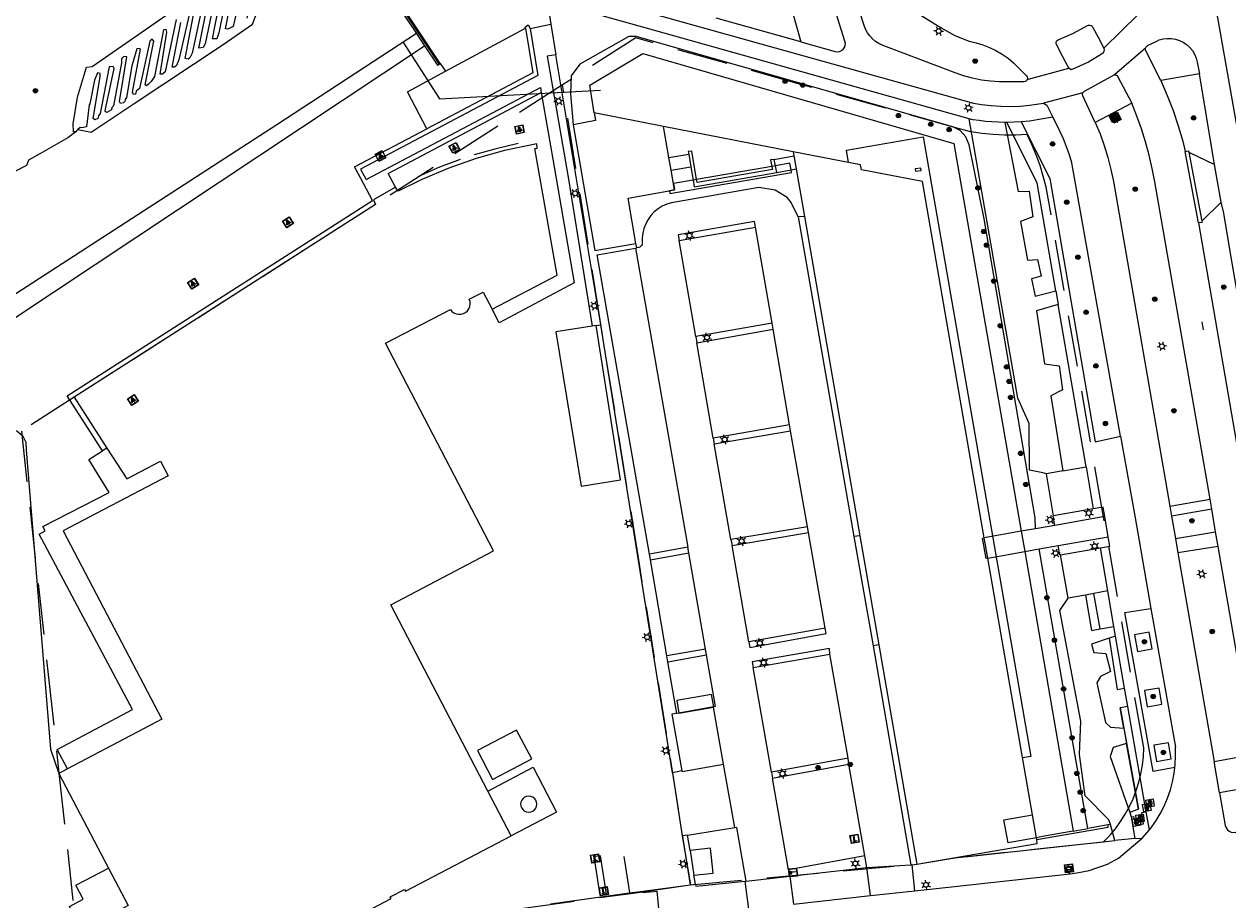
# Model space of a CAD drawing. Header units: metres. Extents: x 89872 to 94585, y 463299 to 469000.
# Tile 251 of 256: x 92346 to 92496, y 464539 to 464648. Entities that reach past the tile are written whole.
import ezdxf
from ezdxf.enums import TextEntityAlignment as Align

# ---------------------------------------------------------------- set-up
doc = ezdxf.new("R2010")
doc.units = ezdxf.units.M
doc.linetypes.add('HIDDEN', pattern=[9.525, 6.35, -3.175])
doc.layers.get('0').update_dxf_attribs({"linetype": 'CONTINUOUS'})
for name, color, linetype, lineweight in [('B-WE-BV-LEUNING-G', 251, 'CONTINUOUS', 13), ('B-WE-GK-BESCHOEIING-G', 251, 'CONTINUOUS', 13), ('B-WE-GK-BESCHOEIING_DAMWAND-G', 251, 'CONTINUOUS', 13), ('B-WE-GK-KADEMUUR-G', 251, 'CONTINUOUS', 13), ('B-WE-GR-BEPLANTING_CULTUUR-G', 251, 'CONTINUOUS', 13), ('B-WE-GR-BOOM-S', 251, 'CONTINUOUS', 13), ('B-WE-IE-MEUBILAIR_WEGMEUBILAIR_SLAGBOOM-S', 251, 'CONTINUOUS', 13), ('B-WE-IE-TERREINAFSCHEIDING-G', 251, 'CONTINUOUS', 13), ('B-WE-IE-TERREINAFSCHEIDING_KUNSTMATIG_HEKWERK-G', 251, 'CONTINUOUS', 13), ('B-WE-KL-ET_LS_OV_LICHTMAST-S', 251, 'CONTINUOUS', 13), ('B-WE-KL-ET_LS_SR_ARMATUUR-G', 251, 'CONTINUOUS', 13), ('B-WE-KL-ET_LS_SR_BORD-S', 251, 'CONTINUOUS', 13), ('B-WE-KL-WARMTENET_PUT-S', 251, 'CONTINUOUS', 13), ('B-WE-KW-KUNSTWERK-GV', 251, 'CONTINUOUS', 13), ('B-WE-KW-KUNSTWERK_DUIKER-G', 251, 'CONTINUOUS', 13), ('B-WE-OB-BESCHOEIING-G', 251, 'CONTINUOUS', 13), ('B-WE-OG-TOPOGRAFIE_BEBOUWING-GV', 251, 'CONTINUOUS', 13), ('B-WE-OG-TOPOGRAFIE_BEBOUWING_LUIFEL-GV', 251, 'CONTINUOUS', 13), ('B-WE-OG-TOPOGRAFIE_HUISNUMMER-T25', 251, 'CONTINUOUS', 13), ('B-WE-OG-TOPOGRAFIE_STRAATNAAM-T18', 251, 'CONTINUOUS', 13), ('B-WE-OG-TOPOGRAFIE_WATER-GV', 251, 'CONTINUOUS', 13), ('B-WE-VH-VERHARDING-GV', 251, 'CONTINUOUS', 13), ('B_OVERBOUWLIJN_LIJN_1', 251, 'CONTINUOUS', 13), ('Percelen', 10, 'HIDDEN', 25)]:
    doc.layers.add(name, color=color, linetype=linetype, lineweight=lineweight)
doc.styles.get("Standard").update_dxf_attribs({"font": 'isocp.shx'})

# ---------------------------------------------------------------- blocks, each defined once
blk = doc.blocks.new('Q_LICHTMAST')
for points in [[(-0.26, 0.15), (-0.52, 0.3)], [(0, 0.3), (0, 0.6)], [(0.26, 0.15), (0.52, 0.3)], [(-0.26, -0.15), (-0.52, -0.3)], [(0, -0.3), (0, -0.6)], [(0.26, -0.15), (0.52, -0.3)]]:
    blk.add_lwpolyline(points)
blk.add_circle((0, 0), 0.3)
blk = doc.blocks.new('Q_STRAATNAAMBORD')
for points in [[(-0.5, 0.5), (0.5, 0.5), (0.5, -0.5), (-0.5, -0.5)], [(-0.37, 0.22), (0.36, 0.22), (0.36, -0.21), (-0.37, -0.21)]]:
    blk.add_lwpolyline(points, close=True)
for points in [[(-0.44, 0.46), (0.44, 0.46, -0.414214), (0.46, 0.44), (0.46, -0.44, -0.414214), (0.44, -0.46), (-0.44, -0.46, -0.414214), (-0.46, -0.44), (-0.46, 0.44), (-0.46, 0.44), (-0.46, 0.45), (-0.46, 0.45), (-0.46, 0.45), (-0.46, 0.45), (-0.46, 0.45), (-0.46, 0.45), (-0.46, 0.46), (-0.46, 0.46), (-0.46, 0.46), (-0.45, 0.46), (-0.45, 0.46), (-0.45, 0.46), (-0.45, 0.46), (-0.45, 0.46), (-0.45, 0.46), (-0.44, 0.46), (-0.44, 0.46)], [(-0.29, 0.16), (0.28, 0.16, -0.414214), (0.3, 0.14), (0.3, -0.13, -0.414214), (0.28, -0.16), (-0.29, -0.16, -0.414214), (-0.31, -0.13), (-0.31, 0.14), (-0.31, 0.14), (-0.31, 0.14), (-0.31, 0.14), (-0.31, 0.15), (-0.31, 0.15), (-0.31, 0.15), (-0.3, 0.15), (-0.3, 0.15), (-0.3, 0.15), (-0.3, 0.16), (-0.3, 0.16), (-0.3, 0.16), (-0.3, 0.16), (-0.29, 0.16), (-0.29, 0.16), (-0.29, 0.16), (-0.29, 0.16), (-0.29, 0.16)]]:
    blk.add_lwpolyline(points, format="xyb")
blk = doc.blocks.new('Q_SLAGBOOM')
blk.add_lwpolyline([(-0.5, 0.5), (0.5, 0.5), (0.5, -0.5), (-0.5, -0.5)], close=True)
blk.add_lwpolyline([(-0.44, 0.46), (0.44, 0.46, -0.414214), (0.46, 0.44), (0.46, -0.44, -0.414214), (0.44, -0.46), (-0.44, -0.46, -0.414214), (-0.46, -0.44), (-0.46, 0.44), (-0.46, 0.44), (-0.46, 0.45), (-0.46, 0.45), (-0.46, 0.45), (-0.46, 0.45), (-0.46, 0.45), (-0.46, 0.45), (-0.46, 0.46), (-0.46, 0.46), (-0.46, 0.46), (-0.45, 0.46), (-0.45, 0.46), (-0.45, 0.46), (-0.45, 0.46), (-0.45, 0.46), (-0.45, 0.46), (-0.44, 0.46), (-0.44, 0.46)], format="xyb")
for points in [[(-0.29, 0.04), (-0.38, 0.04), (-0.38, 0.1)], [(-0.38, 0.1), (-0.29, 0.1)], [(-0.29, 0.1), (-0.29, 0.2)], [(-0.29, 0.2), (-0.23, 0.2), (-0.23, 0.1)], [(-0.23, 0.04), (-0.23, -0.2), (-0.29, -0.2), (-0.29, 0.04)], [(-0.23, 0.1), (0.37, 0.1), (0.37, 0.04), (-0.23, 0.04)]]:
    blk.add_lwpolyline(points)
blk = doc.blocks.new('Q_LICHTPUNT')
for points in [[(-0.5, 0.5), (0.5, 0.5), (0.5, -0.5), (-0.5, -0.5)], [(-0.46, 0.46), (0.46, 0.46), (0.46, -0.46), (-0.46, -0.46)], [(-0.12, 0.08), (-0.08, 0.05), (-0.26, -0.23), (-0.3, -0.2)], [(-0.03, 0.03), (0.02, 0.03), (0.02, -0.3), (-0.03, -0.3)], [(0.08, 0.05), (0.12, 0.08), (0.29, -0.21), (0.25, -0.24)]]:
    blk.add_lwpolyline(points, close=True)
blk.add_circle((0, 0.21), 0.103)
blk = doc.blocks.new('Q_STADSVERWARMINGSPUT')
for points in [[(-0.44, 0.46), (0.44, 0.46, -0.414214), (0.46, 0.44), (0.46, -0.44, -0.414214), (0.44, -0.46), (-0.44, -0.46, -0.414214), (-0.46, -0.44), (-0.46, 0.44), (-0.46, 0.44), (-0.46, 0.44), (-0.46, 0.45), (-0.46, 0.45), (-0.46, 0.45), (-0.46, 0.45), (-0.46, 0.45), (-0.46, 0.45), (-0.46, 0.45), (-0.45, 0.46), (-0.45, 0.46), (-0.45, 0.46), (-0.45, 0.46), (-0.45, 0.46), (-0.45, 0.46), (-0.44, 0.46), (-0.44, 0.46), (-0.44, 0.46)], [(-0.44, 0.46), (0.44, 0.46, -0.414214), (0.46, 0.44), (0.46, -0.44, -0.414214), (0.44, -0.46), (-0.44, -0.46, -0.414214), (-0.46, -0.44), (-0.46, 0.44), (-0.46, 0.44), (-0.46, 0.44), (-0.46, 0.45), (-0.46, 0.45), (-0.46, 0.45), (-0.46, 0.45), (-0.46, 0.45), (-0.46, 0.45), (-0.46, 0.45), (-0.45, 0.46), (-0.45, 0.46), (-0.45, 0.46), (-0.45, 0.46), (-0.45, 0.46), (-0.45, 0.46), (-0.44, 0.46), (-0.44, 0.46), (-0.44, 0.46)], [(-0.34, 0.1, 0.380426), (-0.27, -0.18)], [(-0.01, 0.26, 0.240218), (-0.34, 0.1)], [(-0.19, 0.04, 0.853344), (-0.19, -0.03)], [(0.19, 0.04, -0.849746), (0.19, -0.03), (-0.19, -0.03, -0.853344), (-0.19, 0.04), (0.19, 0.04)], [(0.33, 0.11, 0.240191), (-0.01, 0.26)], [(0.19, -0.03, 0.849746), (0.19, 0.04)], [(0.27, -0.18, 0.380426), (0.33, 0.11)], [(-0.27, -0.18, 0.148452), (0.01, -0.26)], [(0.01, -0.26, 0.131742), (0.27, -0.18)]]:
    blk.add_lwpolyline(points, format="xyb")
blk.add_lwpolyline([(-0.01, 0.26, 0.240218), (-0.34, 0.1, 0.380426), (-0.27, -0.18, 0.148452), (0.01, -0.26, 0.131742), (0.27, -0.18, 0.380426), (0.33, 0.11, 0.240191)], format="xyb", close=True)
for points in [[(-0.19, 0.04), (0.19, 0.04)], [(0.19, -0.03), (-0.19, -0.03)]]:
    blk.add_lwpolyline(points)
blk = doc.blocks.new('Q_BOOM')
for radius in [0.27, 0.18, 0.09]:
    blk.add_circle((0, 0), radius)

msp = doc.modelspace()

# ---------------------------------------------------------------- linework, layer by layer
at = {"layer": 'B-WE-BV-LEUNING-G'}
msp.add_line((92392.62, 464650.75), (92397.75, 464643.07), dxfattribs=at)
at = {"layer": 'B-WE-GK-BESCHOEIING-G'}
for p, q in [((92470.07, 464585.04), (92470.5, 464582.53)), ((92470.5, 464582.53), (92476.49, 464547.81))]:
    msp.add_line(p, q, dxfattribs=at)
msp.add_lwpolyline([(92417.03, 464636.97), (92416.53, 464640.42), (92423.07, 464644.35), (92461.7, 464633.19), (92470.07, 464585.04)], dxfattribs=at)
at = {"layer": 'B-WE-GK-BESCHOEIING_DAMWAND-G'}
msp.add_lwpolyline([(92394.99, 464646.82), (92377.65, 464635.51), (92339.47, 464610.81), (92328.03, 464602)], dxfattribs=at)
at = {"layer": 'B-WE-GK-KADEMUUR-G'}
msp.add_line((92425.66, 464635.29), (92417.03, 464636.97), dxfattribs=at)
for points in [[(92465.47, 464584.22), (92457.79, 464628.45), (92450.24, 464629.91), (92450.11, 464630.52), (92441.77, 464632.15)], [(92471.95, 464547), (92468.42, 464546.38), (92467.91, 464549.22), (92471.44, 464549.85), (92465.91, 464581.72)]]:
    msp.add_lwpolyline(points, dxfattribs=at)
at = {"layer": 'B-WE-GR-BEPLANTING_CULTUUR-G'}
for p, q in [((92417.88, 464610.68), (92412.3, 464644.19)), ((92397.95, 464643.13), (92398.61, 464642.15)), ((92418.14, 464609.09), (92417.88, 464610.68)), ((92426.77, 464555.07), (92418.14, 464609.09)), ((92479.05, 464577.32), (92478.03, 464577.12)), ((92479.86, 464572.93), (92479.05, 464577.32)), ((92481.76, 464572.03), (92480.96, 464571.77)), ((92482.89, 464565.56), (92481.76, 464572.03)), ((92483.29, 464563.3), (92482.32, 464563.14)), ((92482.78, 464560.59), (92482.32, 464563.14)), ((92482.32, 464563.14), (92484.6, 464550.53)), ((92485.58, 464550.21), (92483.29, 464563.3)), ((92484.6, 464550.53), (92483.12, 464558.71)), ((92434.49, 464548.28), (92433.11, 464556.14)), ((92426.77, 464555.07), (92427.99, 464547.23)), ((92484.6, 464550.53), (92483.52, 464550.15)), ((92483.52, 464550.15), (92483.72, 464549.6)), ((92485.04, 464550.14), (92485.58, 464550.21)), ((92481.15, 464548.65), (92480.85, 464548.59)), ((92428.63, 464547.33), (92427.99, 464547.23)), ((92427.99, 464547.23), (92428.99, 464541.15)), ((92428.97, 464545.42), (92428.63, 464547.33)), ((92428.97, 464545.42), (92429.44, 464542.36)), ((92429.63, 464541.23), (92429.44, 464542.36)), ((92428.99, 464541.15), (92429.63, 464541.23))]:
    msp.add_line(p, q, dxfattribs=at)
for points in [[(92352.71, 464634.63), (92352.43, 464634.65), (92352.4, 464635.63), (92352.94, 464638.93), (92354.04, 464642.64), (92354.72, 464642.76), (92366.74, 464651.08), (92373.95, 464654.97), (92375.05, 464654.28), (92375.08, 464653.88), (92373.92, 464648.73)], [(92478.03, 464577.12), (92478.79, 464572.74), (92479.86, 464572.93)], [(92480.96, 464571.77), (92481.95, 464565.4), (92482.89, 464565.56)], [(92483.72, 464549.6), (92484.01, 464549.64), (92484.23, 464548.58), (92485.24, 464548.72), (92485.04, 464550.14)], [(92428.63, 464547.33), (92429.92, 464547.54), (92434.49, 464548.28)]]:
    msp.add_lwpolyline(points, dxfattribs=at)
at = {"layer": 'B-WE-IE-TERREINAFSCHEIDING-G'}
for p, q in [((92411.68, 464648.01), (92412.3, 464644.19)), ((92417.28, 464610.58), (92417.88, 464610.68)), ((92356.58, 464595.37), (92356.03, 464595.02)), ((92488.5, 464588.17), (92493.49, 464589.02)), ((92493.7, 464587.79), (92488.72, 464586.91)), ((92450.04, 464584.48), (92449.28, 464584.38)), ((92489.2, 464584.14), (92494.19, 464584.98)), ((92494.5, 464583.17), (92489.51, 464582.35)), ((92424.03, 464581.5), (92423.91, 464582.19)), ((92452.39, 464570.94), (92451.67, 464570.81)), ((92426.21, 464568.84), (92426.08, 464569.6)), ((92476.49, 464547.81), (92478.34, 464548.14)), ((92480.85, 464548.59), (92478.34, 464548.14)), ((92417.82, 464544.76), (92416.99, 464544.68))]:
    msp.add_line(p, q, dxfattribs=at)
for points in [[(92409.1, 464647.44), (92410.07, 464641.64), (92388.05, 464630), (92388.75, 464628.71), (92410.38, 464640.12), (92410.48, 464639.51)], [(92408.53, 464647.51), (92409.44, 464641.96), (92396.29, 464635.02)], [(92412.3, 464644.19), (92411.21, 464644.03), (92413.84, 464629.01), (92416.81, 464610.51)], [(92396.29, 464635.02), (92393.89, 464639.61), (92398.61, 464642.15)], [(92392.41, 464627.78), (92391.46, 464629.45), (92410.48, 464639.51)], [(92410.48, 464639.51), (92411.94, 464631.24), (92414.58, 464615.89), (92405.25, 464610.9), (92404.37, 464612.61)], [(92356.03, 464595.02), (92351.65, 464601.87), (92389.53, 464626.1), (92388.05, 464628.9), (92387.32, 464630.28), (92396.29, 464635.02)], [(92320.05, 464583.5), (92341.16, 464596.33), (92343.58, 464597.61), (92344.5, 464597.76), (92345.39, 464597.51), (92346.1, 464596.92), (92346.51, 464596.09), (92346.54, 464595.16), (92349.58, 464558), (92350.62, 464554.99)], [(92351.66, 464555.54), (92350.39, 464557.96), (92359.76, 464562.92), (92348.15, 464584.68), (92348.9, 464585.1), (92348.62, 464585.65), (92356.83, 464589.85), (92354.32, 464593.95), (92356.03, 464595.02)], [(92474.22, 464585.78), (92474.02, 464586.94), (92474.08, 464586.95)], [(92474.94, 464582.12), (92474.85, 464582.1), (92474.64, 464583.27)], [(92403.85, 464552.8), (92409.47, 464555.76), (92412.36, 464550.19), (92406.74, 464547.25)], [(92471.98, 464546.8), (92480.86, 464548.32), (92480.85, 464548.59)], [(92416.99, 464544.68), (92417.74, 464539.87), (92418.58, 464539.98), (92417.82, 464544.76)], [(92356.4, 464520.21), (92355.25, 464522.41), (92357.25, 464523.28), (92352.91, 464532.24), (92353.74, 464532.69), (92352.92, 464534.57), (92353.62, 464534.9), (92351.93, 464538.48), (92353.63, 464539.36), (92352.72, 464541.1), (92356.77, 464543.22)]]:
    msp.add_lwpolyline(points, dxfattribs=at)
at = {"layer": 'B-WE-IE-TERREINAFSCHEIDING_KUNSTMATIG_HEKWERK-G'}
for p, q in [((92427.95, 464555.29), (92426.77, 464555.07)), ((92420.75, 464544.68), (92421.45, 464540.17))]:
    msp.add_line(p, q, dxfattribs=at)
for points in [[(92407.6, 464633.19), (92404.74, 464632.48), (92402.17, 464631.77)], [(92400.43, 464631.2), (92397.86, 464630.23), (92395.32, 464629.11)]]:
    msp.add_lwpolyline(points, dxfattribs=at)
at = {"layer": 'B-WE-KW-KUNSTWERK-GV'}
for p, q in [((92392.45, 464650.63), (92394.99, 464646.82)), ((92397.95, 464643.13), (92392.8, 464650.86)), ((92394.99, 464646.82), (92396.01, 464645.29)), ((92480.43, 464586.89), (92474.22, 464585.78)), ((92480.84, 464584.37), (92480.43, 464586.89)), ((92471.82, 464585.35), (92470.07, 464585.04)), ((92474.22, 464585.78), (92471.82, 464585.35)), ((92470.07, 464585.04), (92465.47, 464584.22)), ((92465.91, 464581.72), (92465.47, 464584.22)), ((92474.64, 464583.27), (92480.84, 464584.37)), ((92465.91, 464581.72), (92470.5, 464582.53)), ((92470.5, 464582.53), (92472.29, 464582.85)), ((92472.29, 464582.85), (92474.64, 464583.27))]:
    msp.add_line(p, q, dxfattribs=at)
for points in [[(92396.01, 464645.29), (92397.6, 464642.91), (92397.95, 464643.13)], [(92465.91, 464581.72), (92465.7, 464581.68), (92465.25, 464584.18), (92465.47, 464584.22)]]:
    msp.add_lwpolyline(points, dxfattribs=at)
at = {"layer": 'B-WE-KW-KUNSTWERK_DUIKER-G'}
msp.add_lwpolyline([(92393.3, 464645.81), (92397.86, 464638.71), (92417.82, 464639.81)], dxfattribs=at)
at = {"layer": 'B-WE-OB-BESCHOEIING-G'}
msp.add_lwpolyline([(92352.98, 464634.9), (92354.63, 464634.59), (92359.94, 464638.14), (92363.63, 464640.58), (92367.31, 464643.03), (92370.98, 464645.49), (92374.66, 464647.98), (92375.16, 464649.4)], dxfattribs=at)
at = {"layer": 'B-WE-OG-TOPOGRAFIE_BEBOUWING-GV'}
for p, q in [((92426.33, 464631.45), (92425.66, 464635.29)), ((92441.77, 464632.15), (92441.85, 464631.65)), ((92426.61, 464629.86), (92426.33, 464631.45)), ((92441.85, 464631.65), (92442.14, 464630.02)), ((92427.03, 464627.41), (92426.61, 464629.86)), ((92442.14, 464630.02), (92443.16, 464624.14)), ((92457.62, 464629.85), (92457.58, 464630.11)), ((92443.16, 464624.14), (92450.04, 464584.48)), ((92417.28, 464610.58), (92416.81, 464610.51)), ((92450.04, 464584.48), (92452.39, 464570.94)), ((92452.39, 464570.94), (92457.12, 464543.71)), ((92431.88, 464563.24), (92427.56, 464562.48)), ((92431.88, 464563.23), (92431.88, 464563.24)), ((92433.11, 464556.14), (92431.88, 464563.23)), ((92427.56, 464562.48), (92427.32, 464562.44)), ((92351.66, 464555.54), (92350.62, 464554.99)), ((92404.44, 464554.23), (92409.3, 464556.79)), ((92406.74, 464547.25), (92403.85, 464552.8)), ((92471.98, 464546.8), (92471.95, 464547)), ((92431.47, 464545.69), (92428.97, 464545.42)), ((92457.12, 464543.71), (92463.08, 464544.74))]:
    msp.add_line(p, q, dxfattribs=at)
for points in [[(92417.03, 464636.97), (92417.21, 464636.03), (92414.43, 464635.51)], [(92414.43, 464635.51), (92417.15, 464619.9), (92422.21, 464620.77)], [(92405.9, 464632.3), (92402.39, 464631.33), (92398.99, 464630.14), (92395.64, 464628.73), (92392.73, 464627.25), (92392.41, 464627.78)], [(92404.37, 464612.61), (92412.44, 464616.83), (92409.68, 464632.55), (92409.99, 464632.6), (92409.92, 464633.13), (92405.9, 464632.3)], [(92457.58, 464630.11), (92456.89, 464630.02), (92456.93, 464629.75), (92457.62, 464629.85)], [(92392.41, 464627.78), (92389.64, 464626.18), (92389.9, 464625.62), (92352.51, 464601.7), (92356.58, 464595.37)], [(92422.21, 464620.77), (92421.28, 464626.4), (92427.03, 464627.41)], [(92403.85, 464552.8), (92391.8, 464575.93), (92404.56, 464582.61), (92391.14, 464608.38), (92399.2, 464612.58), (92399.4, 464612.34), (92399.64, 464612.16), (92399.92, 464612.04), (92400.22, 464611.98), (92400.53, 464611.99), (92400.82, 464612.07), (92401.09, 464612.22), (92401.32, 464612.42), (92401.5, 464612.67), (92401.61, 464612.96), (92401.66, 464613.26), (92401.64, 464613.56), (92401.54, 464613.86), (92403.27, 464614.73), (92404.37, 464612.61)], [(92416.81, 464610.51), (92412.28, 464609.8), (92415.42, 464590.66), (92420.3, 464591.42), (92417.28, 464610.58)], [(92356.58, 464595.37), (92359.03, 464591.57), (92363.21, 464593.75), (92364.17, 464591.91), (92355.33, 464587.29), (92351.14, 464585.1), (92363.38, 464561.7), (92351.66, 464555.54)], [(92427.32, 464562.44), (92426.68, 464562.33), (92427.95, 464555.29)], [(92409.3, 464556.79), (92407.42, 464560.37), (92402.55, 464557.81), (92404.44, 464554.23)], [(92427.95, 464555.29), (92427.97, 464555.21), (92433.11, 464556.14)], [(92350.62, 464554.99), (92355, 464546.62), (92356.77, 464543.22)], [(92407.92, 464551.17), (92407.96, 464550.91), (92408.06, 464550.66), (92408.22, 464550.46), (92408.42, 464550.3), (92408.67, 464550.2), (92408.93, 464550.16), (92409.18, 464550.2), (92409.43, 464550.3), (92409.63, 464550.46), (92409.79, 464550.66), (92409.89, 464550.91), (92409.93, 464551.17), (92409.89, 464551.42), (92409.79, 464551.67), (92409.63, 464551.87), (92409.43, 464552.03), (92409.18, 464552.13), (92408.93, 464552.17), (92408.67, 464552.13), (92408.42, 464552.03), (92408.22, 464551.87), (92408.06, 464551.67), (92407.96, 464551.42), (92407.92, 464551.17)], [(92366.84, 464526.34), (92371.78, 464528.92), (92373.95, 464524.82), (92380.92, 464528.48), (92378.76, 464532.59), (92391.86, 464539.44), (92391.74, 464539.67), (92393.51, 464540.59), (92393.64, 464540.36), (92406.74, 464547.25)], [(92463.08, 464544.74), (92472.05, 464546.27), (92471.98, 464546.8)], [(92429.44, 464542.36), (92431.84, 464542.61), (92431.47, 464545.69)], [(92356.77, 464543.22), (92359.21, 464538.57), (92356.01, 464536.86), (92356.52, 464532.04), (92362.29, 464532.65), (92365.85, 464525.83), (92366.84, 464526.34)]]:
    msp.add_lwpolyline(points, dxfattribs=at)
at = {"layer": 'B-WE-OG-TOPOGRAFIE_BEBOUWING_LUIFEL-GV'}
for p, q in [((92439.11, 464630.33), (92429.77, 464628.7)), ((92439.55, 464630.4), (92439.11, 464630.33)), ((92429.77, 464628.7), (92429.34, 464628.63)), ((92431.89, 464563.24), (92431.61, 464564.79))]:
    msp.add_line(p, q, dxfattribs=at)
for points in [[(92441.49, 464629.91), (92441.35, 464630.72), (92439.55, 464630.4)], [(92427.03, 464627.41), (92426.38, 464627.29), (92426.43, 464626.97), (92441.54, 464629.6), (92441.49, 464629.91)], [(92429.34, 464628.63), (92426.9, 464628.2), (92427.03, 464627.41)], [(92431.61, 464564.79), (92427.29, 464564.04), (92427.56, 464562.48)], [(92427.56, 464562.48), (92427.56, 464562.48), (92431.88, 464563.23)], [(92431.88, 464563.23), (92431.89, 464563.23), (92431.89, 464563.24)]]:
    msp.add_lwpolyline(points, dxfattribs=at)
at = {"layer": 'B-WE-OG-TOPOGRAFIE_STRAATNAAM-T18'}
msp.add_line((92492.49, 464611.06), (92492.64, 464610.07), dxfattribs=at)
at = {"layer": 'B-WE-OG-TOPOGRAFIE_WATER-GV'}
msp.add_line((92478.34, 464548.14), (92472.29, 464582.85), dxfattribs=at)
for points in [[(92373.69, 464654.13), (92372.26, 464647.69), (92371.58, 464647.36), (92371.28, 464647.42), (92372.35, 464652.91)], [(92371.66, 464652.87), (92370.47, 464646.94), (92370.22, 464646.19), (92369.69, 464646.18), (92370.74, 464651.71)], [(92368.61, 464651.19), (92367.17, 464644.41), (92366.87, 464643.83), (92366.65, 464643.65), (92366.29, 464643.73), (92367.45, 464649.8)], [(92370.11, 464651.93), (92368.78, 464645.56), (92368.53, 464645.11), (92367.97, 464645.03), (92369.18, 464651.05)], [(92366.99, 464650.06), (92365.49, 464643.56), (92365.19, 464642.87), (92364.94, 464642.65), (92364.65, 464642.66), (92365.74, 464648.22)], [(92365.17, 464648.56), (92363.81, 464642.08), (92363.48, 464641.8), (92363.18, 464641.79), (92364.01, 464647), (92363.93, 464647.34), (92363.59, 464647.31), (92362.48, 464641.48), (92362.08, 464640.86), (92361.75, 464640.56), (92361.5, 464640.33), (92361.32, 464640.46), (92362.41, 464645.9), (92362.17, 464646.12), (92361.9, 464645.89), (92360.61, 464639.99), (92360.22, 464639.67), (92360.12, 464639.31), (92359.87, 464639.26), (92359.74, 464639.54), (92360.73, 464644.89), (92360.59, 464644.98), (92360.3, 464644.94), (92359.67, 464642.81), (92359.02, 464638.91), (92358.85, 464638.66), (92358.81, 464638.4), (92358.62, 464638.21), (92358.24, 464638.16), (92358.13, 464638.39), (92359.05, 464643.92), (92358.69, 464643.99), (92358.39, 464643.68), (92358.4, 464643.2), (92357.4, 464637.87), (92357.2, 464637.67), (92357.13, 464637.35), (92356.54, 464637.03), (92356.37, 464637.15), (92356.4, 464637.44), (92357.46, 464642.51), (92357.34, 464642.73), (92356.83, 464642.69), (92355.72, 464636.92), (92355.51, 464636.6), (92355.46, 464636.29), (92355.08, 464636.14), (92354.85, 464636.27), (92355.74, 464641.46), (92355.75, 464641.89), (92355.39, 464641.94), (92355.05, 464641.04), (92354.47, 464638.09), (92354.38, 464638), (92354.02, 464635.24), (92353.86, 464635.22), (92353.47, 464635.14), (92353.26, 464635.18), (92352.98, 464634.9)], [(92316.98, 464590.32), (92332.56, 464602.52), (92344.88, 464611.36), (92396.01, 464645.29)], [(92471.82, 464585.35), (92471.8, 464586.73), (92465.46, 464623.83), (92463.6, 464633.01), (92463.2, 464634.01), (92462.48, 464634.8), (92461.55, 464635.24), (92422.27, 464646.46), (92421.36, 464646.47), (92415.29, 464643.03), (92414.21, 464641.58), (92414.12, 464639.36), (92414.43, 464635.51)], [(92352.98, 464634.9), (92352.84, 464634.81), (92352.71, 464634.63)], [(92352.71, 464634.63), (92351.7, 464633.89), (92348.23, 464631.89), (92346.82, 464631.12), (92346.57, 464630.44), (92345.23, 464629.73), (92342.98, 464628.53), (92343.01, 464628.17), (92341.13, 464627), (92339.38, 464625.83), (92338.64, 464625.1)], [(92476.49, 464547.81), (92476, 464547.72), (92472.7, 464547.14), (92471.95, 464547)]]:
    msp.add_lwpolyline(points, dxfattribs=at)
at = {"layer": 'B-WE-VH-VERHARDING-GV'}
for p, q in [((92411.2, 464650.95), (92411.68, 464648.01)), ((92442.72, 464645.82), (92432.2, 464648.76)), ((92441.76, 464649.21), (92442.72, 464645.82)), ((92480.33, 464645), (92484.62, 464649.24)), ((92406.81, 464646.57), (92408.53, 464647.51)), ((92409.1, 464647.44), (92411.68, 464648.01)), ((92498.62, 464625.11), (92494.67, 464647.63)), ((92398.61, 464642.15), (92406.81, 464646.57)), ((92479.59, 464646.4), (92480.33, 464645)), ((92485.5, 464645.02), (92481.65, 464641.71)), ((92470.79, 464641.12), (92475.98, 464642.53)), ((92482.02, 464641.52), (92483.77, 464638.17)), ((92492.18, 464641.83), (92487.39, 464641)), ((92477.71, 464639.46), (92472.84, 464638.2)), ((92471.38, 464637.97), (92472.84, 464638.2)), ((92483.77, 464638.17), (92479.25, 464635.78)), ((92441.77, 464632.15), (92425.66, 464635.29)), ((92468.28, 464635.77), (92468.02, 464635.78)), ((92470.06, 464635.89), (92468.28, 464635.77)), ((92426.33, 464631.45), (92428.79, 464631.87)), ((92428.79, 464631.87), (92429.05, 464630.27)), ((92429.77, 464628.7), (92429.17, 464632.24)), ((92492.07, 464623.33), (92490.41, 464632.17)), ((92490.87, 464632.12), (92494.06, 464630.59)), ((92490.87, 464632.12), (92492.48, 464623.52)), ((92426.61, 464629.86), (92429.05, 464630.27)), ((92429.05, 464630.27), (92429.34, 464628.63)), ((92439.39, 464631.21), (92441.85, 464631.65)), ((92439.55, 464630.4), (92439.39, 464631.21)), ((92439.71, 464629.59), (92439.55, 464630.4)), ((92494.88, 464625.9), (92494.06, 464630.59)), ((92439.71, 464629.59), (92441.49, 464629.91)), ((92441.49, 464629.91), (92442.14, 464630.02)), ((92494.88, 464625.9), (92492.48, 464623.52)), ((92427.59, 464621.14), (92437.07, 464622.79)), ((92439.14, 464610.86), (92437.07, 464622.79)), ((92443.16, 464624.14), (92442.37, 464624.07)), ((92442.37, 464624.07), (92449.28, 464584.38)), ((92422.19, 464620.19), (92422.34, 464620.22)), ((92422.19, 464620.19), (92428.66, 464583.09)), ((92422.34, 464620.22), (92422.21, 464620.77)), ((92429.65, 464609.23), (92427.59, 464621.14)), ((92474.35, 464614.9), (92474.65, 464613.19)), ((92478.12, 464593.04), (92474.65, 464613.19)), ((92439.14, 464610.86), (92429.65, 464609.23)), ((92439.27, 464610.12), (92439.14, 464610.86)), ((92429.78, 464608.45), (92439.27, 464610.12)), ((92441.3, 464598.26), (92439.27, 464610.12)), ((92429.65, 464609.23), (92429.78, 464608.45)), ((92431.83, 464596.6), (92429.78, 464608.45)), ((92441.3, 464598.26), (92431.83, 464596.6)), ((92431.96, 464595.9), (92441.43, 464597.53)), ((92441.43, 464597.53), (92441.3, 464598.26)), ((92443.51, 464585.61), (92441.43, 464597.53)), ((92431.83, 464596.6), (92431.96, 464595.9)), ((92434.02, 464584.01), (92431.96, 464595.9)), ((92482.4, 464596.84), (92484.08, 464587.41)), ((92475.21, 464592.56), (92478.12, 464593.04)), ((92478.12, 464593.04), (92478.98, 464587.83)), ((92475.21, 464592.56), (92473.19, 464592.18)), ((92474.08, 464586.95), (92473.19, 464592.18)), ((92493.7, 464587.79), (92493.49, 464589.02)), ((92478.98, 464587.83), (92474.08, 464586.95)), ((92484.08, 464587.41), (92484.48, 464585.04)), ((92488.5, 464588.17), (92488.72, 464586.91)), ((92488.72, 464586.91), (92489.2, 464584.14)), ((92494.19, 464584.98), (92493.7, 464587.79)), ((92443.51, 464585.61), (92434.02, 464584.01)), ((92443.65, 464584.9), (92443.51, 464585.61)), ((92434.02, 464584.01), (92434.17, 464583.26)), ((92434.17, 464583.26), (92443.65, 464584.9)), ((92445.73, 464573), (92443.65, 464584.9)), ((92449.28, 464584.38), (92451.67, 464570.81)), ((92484.48, 464585.04), (92486.16, 464575.45)), ((92489.2, 464584.14), (92489.51, 464582.35)), ((92494.5, 464583.17), (92494.19, 464584.98)), ((92428.66, 464583.09), (92423.91, 464582.19)), ((92424.03, 464581.5), (92428.8, 464582.36)), ((92428.8, 464582.36), (92428.66, 464583.09)), ((92430.85, 464570.39), (92428.8, 464582.36)), ((92436.26, 464571.3), (92434.17, 464583.26)), ((92474.94, 464582.12), (92479.9, 464583)), ((92480.8, 464577.66), (92479.9, 464583)), ((92498.99, 464557.37), (92494.5, 464583.17)), ((92426.08, 464569.6), (92424.03, 464581.5)), ((92475.89, 464576.76), (92474.94, 464582.12)), ((92489.51, 464582.35), (92494.01, 464556.47)), ((92478.03, 464577.12), (92475.89, 464576.76)), ((92480.8, 464577.66), (92479.05, 464577.32)), ((92481.55, 464573.22), (92480.8, 464577.66)), ((92486.16, 464575.45), (92489.19, 464558.23)), ((92445.73, 464573), (92436.26, 464571.3)), ((92445.86, 464572.35), (92445.73, 464573)), ((92481.76, 464572.03), (92481.55, 464573.22)), ((92451.67, 464570.81), (92456.37, 464543.62)), ((92484.47, 464570.14), (92486.3, 464570.47)), ((92430.85, 464570.39), (92426.08, 464569.6)), ((92426.21, 464568.84), (92430.99, 464569.7)), ((92430.99, 464569.7), (92430.85, 464570.39)), ((92432.11, 464563.28), (92430.99, 464569.7)), ((92436.78, 464568.14), (92446.31, 464569.78)), ((92448.56, 464556.88), (92446.31, 464569.78)), ((92427.32, 464562.44), (92426.21, 464568.84)), ((92439.05, 464555.14), (92436.78, 464568.14)), ((92483.29, 464563.3), (92482.89, 464565.56)), ((92431.89, 464563.24), (92431.88, 464563.24)), ((92432.11, 464563.28), (92431.89, 464563.24)), ((92485.68, 464563.27), (92487.49, 464563.57)), ((92482.78, 464560.59), (92483.12, 464558.71)), ((92494.01, 464556.47), (92498.99, 464557.37)), ((92448.56, 464556.88), (92439.05, 464555.14)), ((92439.18, 464554.4), (92448.68, 464556.13)), ((92448.68, 464556.13), (92448.56, 464556.88)), ((92450.64, 464544.74), (92448.68, 464556.13)), ((92489.14, 464555.71), (92486.45, 464555.24)), ((92486.86, 464556.48), (92488.68, 464556.8)), ((92494.68, 464552.59), (92494.01, 464556.47)), ((92439.05, 464555.14), (92439.18, 464554.4)), ((92441.17, 464543.03), (92439.18, 464554.4)), ((92499.61, 464553.48), (92494.68, 464552.59)), ((92494.68, 464552.59), (92495.39, 464548.51)), ((92483.72, 464549.6), (92484.16, 464546.92)), ((92485.98, 464547.99), (92485.58, 464550.21)), ((92435.91, 464541.62), (92434.75, 464548.27)), ((92481.67, 464546.66), (92481.15, 464548.65)), ((92484.16, 464546.92), (92481.67, 464546.66)), ((92484.16, 464546.92), (92485.06, 464546.94)), ((92485.06, 464546.94), (92485.98, 464547.99)), ((92450.64, 464544.74), (92441.17, 464543.03)), ((92450.91, 464543.29), (92450.64, 464544.74)), ((92450.91, 464543.29), (92456.37, 464543.62)), ((92456.37, 464543.62), (92456.53, 464543.64)), ((92456.53, 464543.64), (92457.12, 464543.71)), ((92456.86, 464540.42), (92456.53, 464543.64)), ((92435.91, 464541.62), (92441.32, 464542.23)), ((92441.17, 464543.03), (92441.32, 464542.23)), ((92441.32, 464542.23), (92450.91, 464543.29)), ((92441.32, 464542.23), (92441.78, 464538.76)), ((92451.36, 464539.81), (92450.91, 464543.29)), ((92456.86, 464540.42), (92476.15, 464542.54)), ((92423.08, 464540.36), (92428.99, 464541.15)), ((92435.8, 464541.61), (92435.91, 464541.62)), ((92436.24, 464538.15), (92435.8, 464541.61)), ((92411.61, 464538.78), (92421.45, 464540.17)), ((92421.45, 464540.17), (92423.08, 464540.36)), ((92441.78, 464538.76), (92451.36, 464539.81)), ((92451.36, 464539.81), (92456.86, 464540.42))]:
    msp.add_line(p, q, dxfattribs=at)
for points in [[(92494.67, 464647.63), (92492.69, 464658.79), (92492.19, 464661.63)], [(92410.84, 464653.09), (92423.81, 464649.45), (92464.14, 464638.2), (92465.11, 464638.04), (92466.31, 464637.9), (92467.51, 464637.81), (92468.71, 464637.79), (92469.92, 464637.83), (92471.11, 464637.93), (92471.38, 464637.97)], [(92463.58, 464636.25), (92423.36, 464647.53), (92411.2, 464650.95)], [(92470.79, 464641.12), (92470.7, 464640.97), (92470.56, 464640.87), (92470.39, 464640.83), (92467.36, 464640.83), (92466.23, 464640.91), (92465.11, 464641.06), (92464, 464641.28), (92462.91, 464641.58), (92461.84, 464641.95), (92452.81, 464645.37), (92452.37, 464645.59), (92451.96, 464645.86), (92451.58, 464646.18), (92451.25, 464646.54), (92450.97, 464646.94), (92450.74, 464647.38), (92450.56, 464647.84), (92450, 464649.63)], [(92454.34, 464650.08), (92455.02, 464649.98), (92455.69, 464649.84), (92456.34, 464649.65), (92456.98, 464649.41), (92457.61, 464649.13), (92460.14, 464647.53), (92461.82, 464646.6), (92463.59, 464645.89), (92464.45, 464645.69), (92465.3, 464645.43), (92466.12, 464645.11), (92466.92, 464644.72), (92467.69, 464644.27), (92468.42, 464643.77), (92469.1, 464643.21), (92469.74, 464642.59), (92470.7, 464641.6), (92470.79, 464641.46), (92470.82, 464641.29), (92470.79, 464641.12)], [(92442.72, 464645.82), (92446.97, 464644.62), (92447.24, 464644.58), (92447.5, 464644.62), (92447.75, 464644.73), (92447.95, 464644.9), (92448.11, 464645.11), (92448.2, 464645.36), (92448.23, 464645.63), (92448.18, 464645.89), (92447.07, 464649.34)], [(92408.53, 464647.51), (92408.47, 464647.63), (92408.87, 464647.91), (92409.1, 464647.44)], [(92475.98, 464642.53), (92475.23, 464643.93), (92474.42, 464645.47), (92474.38, 464645.6), (92474.38, 464645.74), (92474.43, 464645.87), (92474.52, 464645.98), (92474.64, 464646.06), (92476.53, 464646.86), (92478.27, 464647.83), (92478.42, 464647.88), (92478.58, 464647.87), (92478.73, 464647.82), (92478.86, 464647.73), (92478.95, 464647.6), (92479.59, 464646.4)], [(92485.5, 464645.02), (92485.53, 464645.1), (92485.57, 464645.17), (92485.62, 464645.23), (92485.68, 464645.28), (92485.75, 464645.33), (92486.88, 464645.9)], [(92486.88, 464645.9), (92487.16, 464646.04), (92487.66, 464646.17), (92488.18, 464646.23), (92488.69, 464646.22), (92489.21, 464646.14), (92489.7, 464645.98), (92490.16, 464645.75)], [(92490.16, 464645.75), (92490.59, 464645.46), (92490.97, 464645.11), (92491.3, 464644.71), (92491.57, 464644.27), (92491.77, 464643.79), (92491.91, 464643.29), (92492.18, 464641.83)], [(92480.33, 464645), (92480.35, 464644.83), (92480.33, 464644.66), (92480.26, 464644.51), (92480.16, 464644.37), (92480.03, 464644.27), (92478.4, 464643.27), (92476.24, 464642.31), (92475.98, 464642.53)], [(92487.39, 464641), (92485.52, 464644.68), (92485.48, 464644.83), (92485.5, 464645.02)], [(92481.65, 464641.71), (92481.54, 464641.68), (92477.88, 464639.65), (92477.78, 464639.57), (92477.71, 464639.46)], [(92481.65, 464641.71), (92481.76, 464641.71), (92481.86, 464641.67), (92481.95, 464641.61), (92482.02, 464641.52)], [(92487.39, 464641), (92488.18, 464639.16), (92488.9, 464637.29), (92489.54, 464635.39), (92490.1, 464633.47), (92490.41, 464632.17)], [(92494.06, 464630.59), (92493.93, 464631.33), (92492.18, 464641.83)], [(92479.25, 464635.78), (92477.7, 464639.08), (92477.66, 464639.21), (92477.67, 464639.34), (92477.71, 464639.46)], [(92472.84, 464638.2), (92473.22, 464637.94), (92474, 464636.45)], [(92493.49, 464589.02), (92486.65, 464628.41), (92486.32, 464630.08), (92485.93, 464631.73), (92485.48, 464633.37), (92484.97, 464634.99), (92484.4, 464636.59), (92483.77, 464638.17)], [(92473.19, 464592.18), (92472.76, 464592.28), (92471.07, 464592.64), (92471.04, 464598.43), (92469.63, 464601.57), (92463.58, 464636.25)], [(92468.02, 464635.78), (92467.22, 464635.81), (92466.42, 464635.86), (92465.63, 464635.93), (92464.83, 464636.02), (92464.04, 464636.13), (92463.58, 464636.25)], [(92474, 464636.45), (92471.1, 464635.95), (92470.06, 464635.89)], [(92482.4, 464596.84), (92476.35, 464630.78), (92476.04, 464631.78), (92475.68, 464632.77), (92475.3, 464633.75), (92474.87, 464634.71), (92474.41, 464635.65), (92474, 464636.45)], [(92468.02, 464635.78), (92469.68, 464627.22), (92471.05, 464627.28), (92471.48, 464624.06), (92469.98, 464623.5), (92470.82, 464618.7), (92472.09, 464618.78), (92472.52, 464616.71), (92471.35, 464616.38), (92471.78, 464614.23), (92474.35, 464614.9)], [(92474.35, 464614.9), (92472.05, 464628.29), (92468.28, 464635.77)], [(92470.06, 464635.89), (92473.62, 464628.82), (92479.23, 464596.16), (92482.4, 464596.84)], [(92479.25, 464635.78), (92479.84, 464634.37), (92480.36, 464632.92), (92480.81, 464631.46), (92481.19, 464629.97), (92481.5, 464628.47), (92488.5, 464588.17)], [(92429.17, 464632.24), (92428.73, 464632.17), (92428.79, 464631.87)], [(92490.41, 464632.17), (92490.84, 464632.26), (92490.87, 464632.12)], [(92439.11, 464630.33), (92439.18, 464629.97), (92429.84, 464628.32), (92429.77, 464628.7)], [(92439.39, 464631.21), (92438.95, 464631.16), (92439.11, 464630.33)], [(92429.34, 464628.63), (92429.48, 464627.81), (92439.71, 464629.59)], [(92442.37, 464624.07), (92441.51, 464625.84), (92440.99, 464626.47), (92439.51, 464627.4), (92437.48, 464627.71), (92426.64, 464625.82), (92426.06, 464625.64), (92425.5, 464625.39), (92424.99, 464625.07), (92424.51, 464624.68), (92424.1, 464624.24), (92423.74, 464623.75), (92423.45, 464623.22), (92423.22, 464622.65), (92423.07, 464622.06), (92423, 464621.46), (92423.01, 464620.85), (92423, 464620.69), (92422.95, 464620.54), (92422.86, 464620.42), (92422.73, 464620.32), (92422.59, 464620.26), (92422.34, 464620.22)], [(92502.08, 464584.47), (92500.3, 464594.79), (92495.92, 464620.29), (92495.19, 464624.52), (92494.88, 464625.9)], [(92437.07, 464622.79), (92436.96, 464623.49), (92427.47, 464621.85), (92427.59, 464621.14)], [(92492.48, 464623.52), (92492.52, 464623.36), (92492.07, 464623.33)], [(92492.07, 464623.33), (92492.69, 464619.72), (92497.19, 464593.58), (92498.89, 464583.86)], [(92423.91, 464582.19), (92417.41, 464619.37), (92422.19, 464620.19)], [(92474.65, 464613.19), (92471.97, 464612.39), (92472.95, 464605.83), (92474.76, 464605.59), (92475.18, 464602.62), (92473.72, 464601.86), (92475.21, 464592.56)], [(92480.43, 464586.89), (92480.22, 464588.05), (92478.98, 464587.83)], [(92479.9, 464583), (92481.05, 464583.2), (92480.84, 464584.37)], [(92481.15, 464548.65), (92480.92, 464549.22), (92478, 464552.2), (92477.29, 464557.35), (92477.44, 464561.46), (92474.84, 464575.2), (92475.89, 464576.76)], [(92486.45, 464555.24), (92482.92, 464574.98), (92486.16, 464575.45)], [(92436.26, 464571.3), (92436.37, 464570.63), (92445.86, 464572.35)], [(92479.86, 464572.93), (92480.11, 464572.97), (92481.55, 464573.22)], [(92486.3, 464570.47), (92485.92, 464572.51), (92484.11, 464572.2), (92484.47, 464570.14)], [(92446.31, 464569.78), (92446.24, 464570.51), (92436.68, 464568.83), (92436.78, 464568.14)], [(92480.96, 464571.77), (92478.79, 464571.05), (92479.05, 464569.98), (92480.55, 464569.86), (92481.13, 464567.62), (92479.89, 464567.01), (92479.46, 464566.24), (92480.51, 464561.32), (92481.13, 464560.74), (92482.78, 464560.59)], [(92487.49, 464563.57), (92487.16, 464565.57), (92485.34, 464565.26), (92485.68, 464563.27)], [(92483.12, 464558.71), (92481.47, 464558.19), (92481.08, 464557.1), (92483.52, 464550.15)], [(92488.68, 464556.8), (92488.33, 464558.78), (92486.52, 464558.48), (92486.86, 464556.48)], [(92489.14, 464555.71), (92489.17, 464556.09), (92489.22, 464557.16), (92489.19, 464558.23)], [(92487.31, 464549.97), (92487.8, 464550.92), (92488.23, 464551.91), (92488.58, 464552.93), (92488.85, 464553.96), (92489.05, 464555.02), (92489.14, 464555.71)], [(92495.39, 464548.51), (92495.48, 464548.24), (92495.65, 464548), (92495.87, 464547.81), (92496.13, 464547.69), (92496.42, 464547.65), (92496.7, 464547.68), (92496.97, 464547.79), (92497.2, 464547.97), (92497.73, 464548.52), (92498.19, 464549.13), (92498.6, 464549.78), (92498.94, 464550.47), (92499.2, 464551.18), (92499.4, 464551.92), (92499.52, 464552.68), (92499.61, 464553.48)], [(92485.98, 464547.99), (92486.27, 464548.37), (92486.55, 464548.76), (92486.82, 464549.15), (92487.07, 464549.56), (92487.31, 464549.97)], [(92434.75, 464548.27), (92434.51, 464548.23), (92434.49, 464548.28)], [(92463.08, 464544.74), (92463.08, 464544.62), (92481.67, 464546.66)], [(92476.15, 464542.54), (92476.94, 464542.63), (92478.49, 464542.93), (92480.75, 464543.73), (92482.12, 464544.45), (92485.06, 464546.94)], [(92429.63, 464541.23), (92429.67, 464540.97), (92435.8, 464541.61)], [(92423.08, 464540.36), (92423.1, 464540.19), (92424.81, 464540.36), (92425.17, 464536.93)]]:
    msp.add_lwpolyline(points, dxfattribs=at)
at = {"layer": 'B_OVERBOUWLIJN_LIJN_1'}
msp.add_line((92471.95, 464547), (92471.44, 464549.85), dxfattribs=at)
msp.add_lwpolyline([(92448.61, 464630.81), (92448.35, 464632.34), (92457.87, 464633.99), (92471.23, 464557.09), (92470.22, 464556.92)], dxfattribs=at)
at = {"layer": 'Percelen'}
for points in [[(92429, 464541.14), (92457.12, 464543.71), (92461.81, 464544.52), (92474.71, 464545.92), (92480.29, 464546.51), (92481.04, 464547.29), (92481.74, 464548.12), (92482.38, 464549), (92482.96, 464549.91), (92483.48, 464550.86), (92483.94, 464551.84), (92484.34, 464552.85), (92484.66, 464553.89), (92484.92, 464554.94), (92485.1, 464556.01), (92485.22, 464557.08), (92485.26, 464558.17), (92480.29, 464586.78), (92473.4, 464626.41), (92473.14, 464627.77), (92472.8, 464629.12), (92472.4, 464630.45), (92471.92, 464631.76), (92471.38, 464633.04), (92470.78, 464634.29), (92469.38, 464634.22), (92467.98, 464634.22), (92466.59, 464634.29), (92465.19, 464634.42), (92463.81, 464634.62), (92462.41, 464634.99), (92442.71, 464640.52), (92422.21, 464646.28), (92413.13, 464640.47)], [(92413.13, 464640.47), (92389.32, 464625.24), (92352.51, 464601.7), (92345.95, 464597.49)], [(92429, 464541.14), (92422.64, 464581.21), (92417.8, 464611.25), (92413.13, 464640.47)], [(92345.95, 464597.49), (92349.27, 464567.27), (92350.62, 464555), (92354.49, 464519.82), (92355.03, 464514.91), (92355.21, 464513.16)], [(92355.21, 464513.16), (92373.46, 464522.7), (92392.4, 464532.53), (92394.58, 464533.58), (92396.79, 464534.57), (92399.02, 464535.49), (92403.59, 464537.1), (92405.91, 464537.79), (92408.27, 464538.27), (92421.87, 464540.14), (92429, 464541.14)]]:
    msp.add_lwpolyline(points, dxfattribs=at)

# ---------------------------------------------------------------- block references
at = {"layer": 'B-WE-GR-BOOM-S'}
for p, rotation in [((92464.34, 464643.42), 164.8826005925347), ((92440.74, 464640.9), 164.0492095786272), ((92442.94, 464640.44), 164.0492095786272), ((92347.69, 464639.74), 80.78027577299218), ((92454.82, 464636.65), 164.0492095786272), ((92491.46, 464636.36), 99.47294040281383), ((92458.82, 464635.57), 164.0492095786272), ((92461.11, 464634.9), 164.0492095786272), ((92473.95, 464633.13), 111.730523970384), ((92464.68, 464627.66), 101.4598865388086), ((92484.21, 464627.51), 99.8575259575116), ((92475.7, 464625.9), 100.1062674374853), ((92465.41, 464622.26), 99.70532959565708), ((92465.75, 464620.56), 99.70532959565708), ((92477.1, 464619.07), 100.1062674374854), ((92466.64, 464616.1), 99.70532959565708), ((92495.19, 464615.36), 99.7379310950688), ((92486.63, 464613.86), 99.85267152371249), ((92478.1, 464612.23), 100.1062674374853), ((92467.46, 464610.56), 99.70532959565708), ((92468.24, 464605.45), 99.70532959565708), ((92479.32, 464605.57), 100.1062674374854), ((92468.56, 464603.65), 99.70532959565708), ((92468.74, 464601.67), 99.70532959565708), ((92489.02, 464600.01), 99.85267152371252), ((92480.51, 464598.42), 100.1062674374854), ((92469.98, 464594.72), 99.70532959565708), ((92470.63, 464590.86), 99.70532959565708), ((92491.24, 464586.35), 10.039468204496), ((92473.25, 464576.8), 99.89541086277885), ((92493.76, 464572.6), 99.85739991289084), ((92474.18, 464571.53), 99.89541086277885), ((92485.34, 464571.33), 100.6485230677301), ((92475.31, 464565.48), 99.89541086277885), ((92486.45, 464564.53), 99.35068000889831), ((92476.37, 464559.41), 99.89541086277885), ((92487.7, 464557.59), 100.0507648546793), ((92444.84, 464555.71), 10.31705558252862), ((92448.84, 464556.11), 99.79318768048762), ((92476.96, 464554.98), 99.89541086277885), ((92477.39, 464552.66), 99.89541086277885), ((92477.75, 464550.37), 99.89541086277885)]:
    msp.add_blockref('Q_BOOM', p, dxfattribs=dict(at, rotation=rotation))
at = {"layer": 'B-WE-IE-MEUBILAIR_WEGMEUBILAIR_SLAGBOOM-S'}
for p, rotation in [((92449.38, 464546.86), 99.79318768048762), ((92417.17, 464544.43), 98.88320538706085), ((92441.73, 464542.69), 6.287093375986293), ((92418.24, 464540.36), 99.04452359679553)]:
    msp.add_blockref('Q_SLAGBOOM', p, dxfattribs=dict(at, rotation=rotation))
at = {"layer": 'B-WE-KL-ET_LS_OV_LICHTMAST-S'}
for p, rotation in [((92459.81, 464647.14), 147.6122459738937), ((92412.65, 464638.45), 99.9276339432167), ((92463.52, 464637.6), 164.4121552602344), ((92481.73, 464636.31), 27.83953025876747), ((92414.68, 464627), 99.44929212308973), ((92428.88, 464621.75), 9.804861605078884), ((92417.06, 464613.03), 99.44929212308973), ((92431.05, 464609.09), 9.777351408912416), ((92487.52, 464608.01), 99.8575259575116), ((92433.25, 464596.43), 9.734797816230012), ((92473.62, 464586.48), 100.1007777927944), ((92478.44, 464587.31), 10.12062622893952), ((92421.35, 464586), 99.07277539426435), ((92435.36, 464583.83), 9.822686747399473), ((92479.17, 464583.19), 10.05076485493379), ((92474.32, 464582.32), 100.0529794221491), ((92492.45, 464579.74), 99.85739991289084), ((92423.62, 464571.9), 99.07277539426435), ((92437.61, 464571.16), 10.26711972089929), ((92438.09, 464568.73), 9.960424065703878), ((92425.92, 464557.8), 99.07277539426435), ((92440.42, 464554.95), 10.31705558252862), ((92428.1, 464543.74), 99.36906395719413), ((92449.47, 464543.81), 6.287093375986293), ((92475.95, 464543.07), 6.274979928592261), ((92458.24, 464541.15), 6.274979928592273)]:
    msp.add_blockref('Q_LICHTMAST', p, dxfattribs=dict(at, rotation=rotation))
at = {"layer": 'B-WE-KL-ET_LS_SR_ARMATUUR-G'}
for p, rotation in [((92407.79, 464634.92), 11.75403440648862), ((92399.7, 464632.64), 27.85975159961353), ((92390.53, 464631.63), 27.85003429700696), ((92379.06, 464623.4), 32.60743649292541), ((92367.27, 464615.79), 32.60743649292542), ((92359.82, 464601.34), 32.61385056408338)]:
    msp.add_blockref('Q_LICHTPUNT', p, dxfattribs=dict(at, rotation=rotation))
at = {"layer": 'B-WE-KL-ET_LS_SR_BORD-S'}
for p, rotation in [((92481.59, 464636.46), 27.83953025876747), ((92481.78, 464636.38), 27.83953025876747), ((92475.98, 464543.2), 6.274979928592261)]:
    msp.add_blockref('Q_STRAATNAAMBORD', p, dxfattribs=dict(at, rotation=rotation))
at = {"layer": 'B-WE-KL-WARMTENET_PUT-S'}
for p, rotation in [((92485.65, 464550.75), 99.94950862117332), ((92486.05, 464551.29), 99.94950862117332), ((92484.82, 464549.41), 98.02266935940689), ((92484.36, 464548.93), 101.6093670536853)]:
    msp.add_blockref('Q_STADSVERWARMINGSPUT', p, dxfattribs=dict(at, rotation=rotation))

# ---------------------------------------------------------------- texts
at = {"layer": 'B-WE-OG-TOPOGRAFIE_HUISNUMMER-T25'}
for s, rotation, p in [('2', 11.7, (92408.42, 464630.27)), ('2T', 9, (92416.03, 464609.27)), ('24', 9.9, (92459.16, 464605.9)), ('3', 27.7, (92399.02, 464546.02))]:
    msp.add_text(s, height=0.0025, rotation=rotation, dxfattribs=at).set_placement(p, align=Align.MIDDLE)
at = {"layer": 'B-WE-OG-TOPOGRAFIE_STRAATNAAM-T18'}
msp.add_text('Darwinweg', height=0.005, rotation=279.0948, dxfattribs=at).set_placement((92492.49, 464611.06), align=Align.MIDDLE)

doc.saveas('drawing.dxf')
